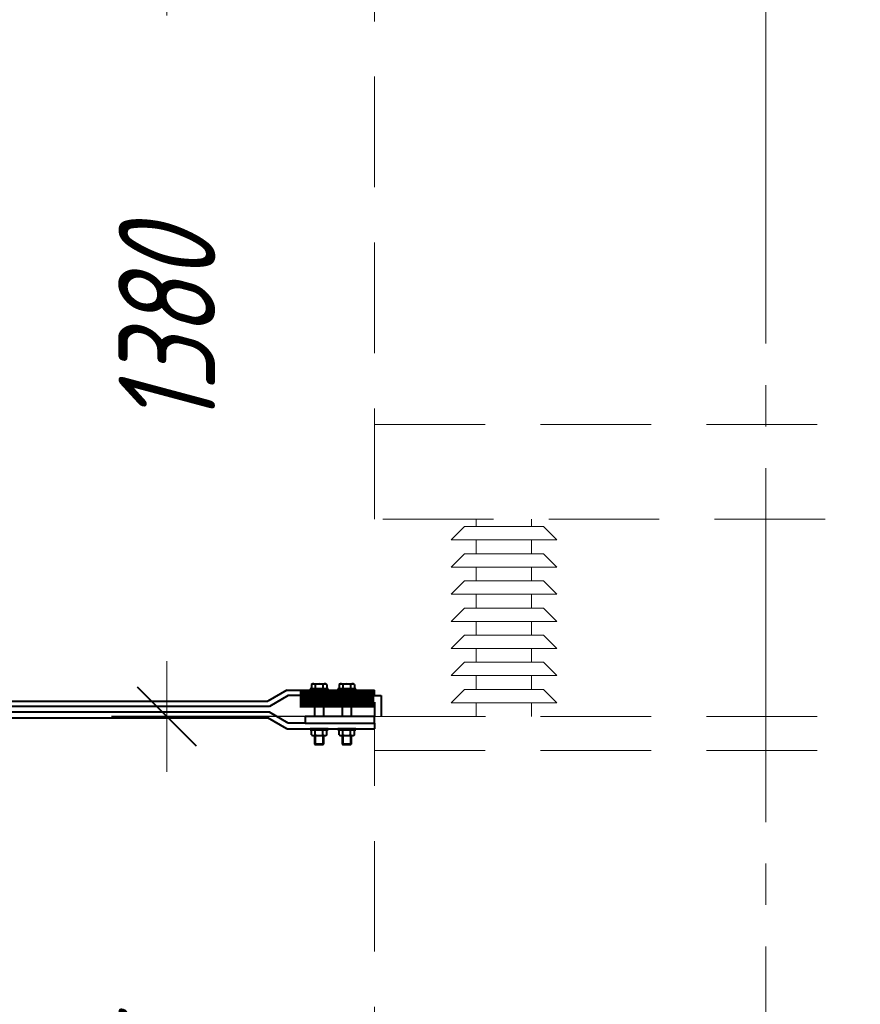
# Model space of a CAD drawing. Header units: millimetres. Extents: x 0 to 594, y 0 to 420.
# Tile 9 of 53: x 140 to 171, y 101 to 136. Entities that reach past the tile are written whole.
import ezdxf

# ---------------------------------------------------------------- set-up
doc = ezdxf.new("R2010")
doc.units = ezdxf.units.MM
for name, pattern in [('K5LT_AXLED', [17.302989, 12.802989, -1.5, 1.5, -1.5]), ('K5LT_BASIC', [0]), ('K5LT_DASHED', [6, 4, -2]), ('K5LT_THIN', [0])]:
    doc.linetypes.add(name, pattern=pattern)
doc.styles.add('KDIMTEXTSTYLE', font='GOST_AU.SHX', dxfattribs={"width": 0.96, "oblique": 15, "height": 5})
doc.dimstyles.new('KDIMSTYLE (0.02)', dxfattribs={"dimtxt": 5, "dimasz": 1, "dimexe": 2, "dimexo": 0, "dimgap": 1, "dimtad": 1, "dimlfac": 50, "dimtxsty": 'KDIMTEXTSTYLE', "dimsah": 1, "dimcen": 0, "dimdle": 1, "dimadec": 0, "dimazin": 0, "dimtfac": 0.667, "dimtmove": 0, "dimatfit": 3, "dimfxl": 1, "dimtvp": 1, "dimtfill": 1, "dimtolj": 1, "dimtzin": 0, "dimarcsym": 0})

# ---------------------------------------------------------------- blocks, each defined once
blk = doc.blocks.new('KDIMARROW_03')
at = {"color": 0, "linetype": 'K5LT_BASIC', "lineweight": 40}
blk.add_line((-1.061, -1.061), (1.061, 1.061), dxfattribs=at)
at = {"color": 0, "linetype": 'K5LT_THIN', "lineweight": 18}
for q in [(-1, 0), (2, 0)]:
    blk.add_line((0, 0), q, dxfattribs=at)
blk = doc.blocks.new('U130')
at = {"color": 5, "linetype": 'K5LT_BASIC', "lineweight": 40, "true_color": 0x0000ff}
for p, q in [((153.129, 111.104), (150.629, 111.104)), ((150.629, 111.104), (150.629, 110.864)), ((150.629, 110.864), (153.129, 110.864)), ((153.129, 110.864), (153.129, 111.104))]:
    blk.add_line(p, q, dxfattribs=at)
blk = doc.blocks.new('U131')
at = {"color": 5, "linetype": 'K5LT_BASIC', "lineweight": 40, "true_color": 0x0000ff}
for p, q in [((151.454, 112.104), (150.804, 112.104)), ((150.804, 112.104), (150.804, 112.064)), ((150.804, 112.064), (151.454, 112.064)), ((151.454, 112.064), (151.454, 112.104))]:
    blk.add_line(p, q, dxfattribs=at)
blk = doc.blocks.new('U132')
at = {"color": 5, "linetype": 'K5LT_BASIC', "lineweight": 40, "true_color": 0x0000ff}
for p, q in [((151.454, 112.104), (150.804, 112.104)), ((150.804, 112.104), (150.804, 112.064)), ((150.804, 112.064), (151.454, 112.064)), ((151.454, 112.064), (151.454, 112.104))]:
    blk.add_line(p, q, dxfattribs=at)
blk = doc.blocks.new('U133')
at = {"color": 5, "linetype": 'K5LT_BASIC', "lineweight": 40, "true_color": 0x0000ff}
for p, q in [((151.454, 112.104), (150.804, 112.104)), ((150.804, 112.104), (150.804, 112.064)), ((150.804, 112.064), (151.454, 112.064)), ((151.454, 112.064), (151.454, 112.104))]:
    blk.add_line(p, q, dxfattribs=at)
blk = doc.blocks.new('U134')
at = {"color": 5, "linetype": 'K5LT_BASIC', "lineweight": 40, "true_color": 0x0000ff}
for p, q in [((151.454, 112.104), (150.804, 112.104)), ((150.804, 112.104), (150.804, 112.064)), ((150.804, 112.064), (151.454, 112.064)), ((151.454, 112.064), (151.454, 112.104))]:
    blk.add_line(p, q, dxfattribs=at)
blk = doc.blocks.new('U135')
at = {"color": 5, "linetype": 'K5LT_BASIC', "lineweight": 40, "true_color": 0x0000ff}
for p, q in [((151.454, 112.104), (150.804, 112.104)), ((150.804, 112.104), (150.804, 112.064)), ((150.804, 112.064), (151.454, 112.064)), ((151.454, 112.064), (151.454, 112.104))]:
    blk.add_line(p, q, dxfattribs=at)
blk = doc.blocks.new('U136')
at = {"color": 5, "linetype": 'K5LT_BASIC', "lineweight": 40, "true_color": 0x0000ff}
for p, q in [((151.454, 112.104), (150.804, 112.104)), ((150.804, 112.104), (150.804, 112.064)), ((150.804, 112.064), (151.454, 112.064)), ((151.454, 112.064), (151.454, 112.104))]:
    blk.add_line(p, q, dxfattribs=at)
blk = doc.blocks.new('U137')
at = {"color": 5, "linetype": 'K5LT_BASIC', "lineweight": 40, "true_color": 0x0000ff}
for p, q in [((152.454, 112.104), (151.804, 112.104)), ((151.804, 112.104), (151.804, 112.064)), ((151.804, 112.064), (152.454, 112.064)), ((152.454, 112.064), (152.454, 112.104))]:
    blk.add_line(p, q, dxfattribs=at)
blk = doc.blocks.new('U138')
at = {"color": 5, "linetype": 'K5LT_BASIC', "lineweight": 40, "true_color": 0x0000ff}
for p, q in [((152.454, 112.104), (151.804, 112.104)), ((151.804, 112.104), (151.804, 112.064)), ((151.804, 112.064), (152.454, 112.064)), ((152.454, 112.064), (152.454, 112.104))]:
    blk.add_line(p, q, dxfattribs=at)
blk = doc.blocks.new('U139')
at = {"color": 5, "linetype": 'K5LT_BASIC', "lineweight": 40, "true_color": 0x0000ff}
for p, q in [((152.454, 112.104), (151.804, 112.104)), ((151.804, 112.104), (151.804, 112.064)), ((151.804, 112.064), (152.454, 112.064)), ((152.454, 112.064), (152.454, 112.104))]:
    blk.add_line(p, q, dxfattribs=at)
blk = doc.blocks.new('U140')
at = {"color": 5, "linetype": 'K5LT_BASIC', "lineweight": 40, "true_color": 0x0000ff}
for p, q in [((152.454, 112.104), (151.804, 112.104)), ((151.804, 112.104), (151.804, 112.064)), ((151.804, 112.064), (152.454, 112.064)), ((152.454, 112.064), (152.454, 112.104))]:
    blk.add_line(p, q, dxfattribs=at)
blk = doc.blocks.new('U141')
at = {"color": 5, "linetype": 'K5LT_BASIC', "lineweight": 40, "true_color": 0x0000ff}
for p, q in [((152.454, 112.104), (151.804, 112.104)), ((151.804, 112.104), (151.804, 112.064)), ((151.804, 112.064), (152.454, 112.064)), ((152.454, 112.064), (152.454, 112.104))]:
    blk.add_line(p, q, dxfattribs=at)
blk = doc.blocks.new('U142')
at = {"color": 5, "linetype": 'K5LT_BASIC', "lineweight": 40, "true_color": 0x0000ff}
for p, q in [((152.454, 112.104), (151.804, 112.104)), ((151.804, 112.104), (151.804, 112.064)), ((151.804, 112.064), (152.454, 112.064)), ((152.454, 112.064), (152.454, 112.104))]:
    blk.add_line(p, q, dxfattribs=at)
blk = doc.blocks.new('U143')
at = {"color": 5, "linetype": 'K5LT_BASIC', "lineweight": 40, "true_color": 0x0000ff}
for p, q in [((151.454, 110.664), (150.804, 110.664)), ((150.804, 110.664), (150.804, 110.624)), ((150.804, 110.624), (151.454, 110.624)), ((151.454, 110.624), (151.454, 110.664))]:
    blk.add_line(p, q, dxfattribs=at)
blk = doc.blocks.new('U144')
at = {"color": 5, "linetype": 'K5LT_BASIC', "lineweight": 40, "true_color": 0x0000ff}
for p, q in [((151.454, 110.664), (150.804, 110.664)), ((150.804, 110.664), (150.804, 110.624)), ((150.804, 110.624), (151.454, 110.624)), ((151.454, 110.624), (151.454, 110.664))]:
    blk.add_line(p, q, dxfattribs=at)
blk = doc.blocks.new('U145')
at = {"color": 5, "linetype": 'K5LT_BASIC', "lineweight": 40, "true_color": 0x0000ff}
for p, q in [((151.454, 110.664), (150.804, 110.664)), ((150.804, 110.664), (150.804, 110.624)), ((150.804, 110.624), (151.454, 110.624)), ((151.454, 110.624), (151.454, 110.664))]:
    blk.add_line(p, q, dxfattribs=at)
blk = doc.blocks.new('U146')
at = {"color": 5, "linetype": 'K5LT_BASIC', "lineweight": 40, "true_color": 0x0000ff}
for p, q in [((151.454, 110.664), (150.804, 110.664)), ((150.804, 110.664), (150.804, 110.624)), ((150.804, 110.624), (151.454, 110.624)), ((151.454, 110.624), (151.454, 110.664))]:
    blk.add_line(p, q, dxfattribs=at)
blk = doc.blocks.new('U147')
at = {"color": 5, "linetype": 'K5LT_BASIC', "lineweight": 40, "true_color": 0x0000ff}
for p, q in [((151.454, 110.664), (150.804, 110.664)), ((150.804, 110.664), (150.804, 110.624)), ((150.804, 110.624), (151.454, 110.624)), ((151.454, 110.624), (151.454, 110.664))]:
    blk.add_line(p, q, dxfattribs=at)
blk = doc.blocks.new('U148')
at = {"color": 5, "linetype": 'K5LT_BASIC', "lineweight": 40, "true_color": 0x0000ff}
for p, q in [((151.454, 110.664), (150.804, 110.664)), ((150.804, 110.664), (150.804, 110.624)), ((150.804, 110.624), (151.454, 110.624)), ((151.454, 110.624), (151.454, 110.664))]:
    blk.add_line(p, q, dxfattribs=at)
blk = doc.blocks.new('U149')
at = {"color": 5, "linetype": 'K5LT_BASIC', "lineweight": 40, "true_color": 0x0000ff}
for p, q in [((152.454, 110.664), (151.804, 110.664)), ((151.804, 110.664), (151.804, 110.624)), ((151.804, 110.624), (152.454, 110.624)), ((152.454, 110.624), (152.454, 110.664))]:
    blk.add_line(p, q, dxfattribs=at)
blk = doc.blocks.new('U150')
at = {"color": 5, "linetype": 'K5LT_BASIC', "lineweight": 40, "true_color": 0x0000ff}
for p, q in [((152.454, 110.664), (151.804, 110.664)), ((151.804, 110.664), (151.804, 110.624)), ((151.804, 110.624), (152.454, 110.624)), ((152.454, 110.624), (152.454, 110.664))]:
    blk.add_line(p, q, dxfattribs=at)
blk = doc.blocks.new('U151')
at = {"color": 5, "linetype": 'K5LT_BASIC', "lineweight": 40, "true_color": 0x0000ff}
for p, q in [((152.454, 110.664), (151.804, 110.664)), ((151.804, 110.664), (151.804, 110.624)), ((151.804, 110.624), (152.454, 110.624)), ((152.454, 110.624), (152.454, 110.664))]:
    blk.add_line(p, q, dxfattribs=at)
blk = doc.blocks.new('U152')
at = {"color": 5, "linetype": 'K5LT_BASIC', "lineweight": 40, "true_color": 0x0000ff}
for p, q in [((152.454, 110.664), (151.804, 110.664)), ((151.804, 110.664), (151.804, 110.624)), ((151.804, 110.624), (152.454, 110.624)), ((152.454, 110.624), (152.454, 110.664))]:
    blk.add_line(p, q, dxfattribs=at)
blk = doc.blocks.new('U153')
at = {"color": 5, "linetype": 'K5LT_BASIC', "lineweight": 40, "true_color": 0x0000ff}
for p, q in [((152.454, 110.664), (151.804, 110.664)), ((151.804, 110.664), (151.804, 110.624)), ((151.804, 110.624), (152.454, 110.624)), ((152.454, 110.624), (152.454, 110.664))]:
    blk.add_line(p, q, dxfattribs=at)
blk = doc.blocks.new('U154')
at = {"color": 5, "linetype": 'K5LT_BASIC', "lineweight": 40, "true_color": 0x0000ff}
for p, q in [((152.454, 110.664), (151.804, 110.664)), ((151.804, 110.664), (151.804, 110.624)), ((151.804, 110.624), (152.454, 110.624)), ((152.454, 110.624), (152.454, 110.664))]:
    blk.add_line(p, q, dxfattribs=at)

msp = doc.modelspace()

# ---------------------------------------------------------------- linework, layer by layer
at = {"color": 30, "linetype": 'K5LT_AXLED', "lineweight": 18, "true_color": 0xff8000}
msp.add_line((167.27877, 172.00391), (167.27877, 43.53428), dxfattribs=at)
at = {"color": 7, "linetype": 'K5LT_DASHED', "lineweight": 18}
for p, q in [((153.12877, 118.25064), (153.12877, 138.46446)), ((153.12877, 121.66798), (181.42877, 121.66798)), ((153.12877, 121.66798), (181.42877, 121.66798)), ((153.12877, 121.66798), (181.42877, 121.66798)), ((153.12877, 121.66798), (181.42877, 121.66798)), ((153.12877, 121.66798), (181.42877, 121.66798)), ((153.12877, 121.66798), (181.42877, 121.66798)), ((181.42877, 118.25064), (153.12877, 118.25064)), ((181.42877, 118.25064), (153.12877, 118.25064)), ((181.42877, 118.25064), (153.12877, 118.25064)), ((181.42877, 118.25064), (153.12877, 118.25064)), ((181.42877, 118.25064), (153.12877, 118.25064)), ((181.42877, 118.25064), (153.12877, 118.25064)), ((156.80877, 117.97679), (156.80877, 118.25064)), ((158.80877, 118.25064), (158.80877, 117.97679)), ((155.89877, 117.49503), (156.38053, 117.97679)), ((157.80877, 117.97679), (156.38053, 117.97679)), ((157.81402, 117.97679), (159.24226, 117.97679)), ((159.72402, 117.49503), (159.24226, 117.97679)), ((157.80877, 117.49503), (155.89877, 117.49503)), ((156.80877, 116.99503), (156.80877, 117.49503)), ((157.81402, 117.49503), (159.72402, 117.49503)), ((158.80877, 116.99503), (158.80877, 117.49503)), ((155.89877, 116.51327), (156.38053, 116.99503)), ((157.80877, 116.99503), (156.38053, 116.99503)), ((157.81402, 116.99503), (159.24226, 116.99503)), ((159.72402, 116.51327), (159.24226, 116.99503)), ((157.80877, 116.51327), (155.89877, 116.51327)), ((156.80877, 116.01327), (156.80877, 116.51327)), ((157.81402, 116.51327), (159.72402, 116.51327)), ((158.80877, 116.01327), (158.80877, 116.51327)), ((155.89877, 115.53151), (156.38053, 116.01327)), ((157.80877, 116.01327), (156.38053, 116.01327)), ((157.81402, 116.01327), (159.24226, 116.01327)), ((159.72402, 115.53151), (159.24226, 116.01327)), ((157.80877, 115.53151), (155.89877, 115.53151)), ((156.80877, 115.03151), (156.80877, 115.53151)), ((157.81402, 115.53151), (159.72402, 115.53151)), ((158.80877, 115.03151), (158.80877, 115.53151)), ((155.89877, 114.54974), (156.38053, 115.03151)), ((157.80877, 115.03151), (156.38053, 115.03151)), ((157.81402, 115.03151), (159.24226, 115.03151)), ((159.72402, 114.54974), (159.24226, 115.03151)), ((157.80877, 114.54974), (155.89877, 114.54974)), ((156.80877, 114.04974), (156.80877, 114.54974)), ((157.81402, 114.54974), (159.72402, 114.54974)), ((158.80877, 114.04974), (158.80877, 114.54974)), ((155.89877, 113.56798), (156.38053, 114.04974)), ((157.80877, 114.04974), (156.38053, 114.04974)), ((157.81402, 114.04974), (159.24226, 114.04974)), ((159.72402, 113.56798), (159.24226, 114.04974)), ((157.80877, 113.56798), (155.89877, 113.56798)), ((156.80877, 113.06798), (156.80877, 113.56798)), ((157.81402, 113.56798), (159.72402, 113.56798)), ((158.80877, 113.06798), (158.80877, 113.56798)), ((155.89877, 112.58622), (156.38053, 113.06798)), ((157.80877, 113.06798), (156.38053, 113.06798)), ((157.81402, 113.06798), (159.24226, 113.06798)), ((159.72402, 112.58622), (159.24226, 113.06798)), ((157.80877, 112.58622), (155.89877, 112.58622)), ((156.80877, 112.08622), (156.80877, 112.58622)), ((157.81402, 112.58622), (159.72402, 112.58622)), ((158.80877, 112.08622), (158.80877, 112.58622)), ((155.89877, 111.60446), (156.38053, 112.08622)), ((157.80877, 112.08622), (156.38053, 112.08622)), ((157.80877, 112.08622), (159.237, 112.08622)), ((159.71877, 111.60446), (159.237, 112.08622)), ((157.80877, 111.60446), (155.89877, 111.60446)), ((156.80877, 111.10446), (156.80877, 111.60446)), ((157.80877, 111.60446), (159.71877, 111.60446)), ((158.80877, 111.10446), (158.80877, 111.60446)), ((153.12877, 111.10446), (181.42877, 111.10446)), ((153.12877, 111.10446), (181.42877, 111.10446)), ((153.12877, 111.10446), (181.42877, 111.10446)), ((153.12877, 111.10446), (181.42877, 111.10446)), ((153.12877, 111.10446), (181.42877, 111.10446)), ((153.12877, 111.10446), (181.42877, 111.10446)), ((153.12877, 90.60446), (153.12877, 111.10446)), ((154.29806, 111.10446), (157.14907, 111.10446)), ((153.12877, 109.88427), (181.42877, 109.88427)), ((153.12877, 109.88427), (181.42877, 109.88427)), ((153.12877, 109.88427), (181.42877, 109.88427)), ((153.12877, 109.88427), (181.42877, 109.88427)), ((153.12877, 109.88427), (181.42877, 109.88427)), ((153.12877, 109.88427), (181.42877, 109.88427))]:
    msp.add_line(p, q, dxfattribs=at)
at = {"color": 5, "linetype": 'K5LT_BASIC', "lineweight": 40, "true_color": 0x0000ff}
for p, q in [((150.85157, 112.26698), (150.88877, 112.28846)), ((150.85157, 112.26698), (150.88877, 112.28846)), ((150.85157, 112.26698), (150.88877, 112.28846)), ((150.85157, 112.26698), (150.88877, 112.28846)), ((150.85157, 112.26698), (150.88877, 112.28846)), ((150.85157, 112.26698), (150.88877, 112.28846)), ((150.85157, 112.26698), (150.85157, 112.10446)), ((150.85157, 112.26698), (150.85157, 112.10446)), ((150.85157, 112.26698), (150.85157, 112.10446)), ((150.85157, 112.26698), (150.85157, 112.10446)), ((150.85157, 112.26698), (150.85157, 112.10446)), ((150.85157, 112.26698), (150.85157, 112.10446)), ((150.88877, 112.28846), (151.36877, 112.28846)), ((150.88877, 112.28846), (151.36877, 112.28846)), ((150.88877, 112.28846), (151.36877, 112.28846)), ((150.88877, 112.28846), (151.36877, 112.28846)), ((150.88877, 112.28846), (151.36877, 112.28846)), ((150.88877, 112.28846), (151.36877, 112.28846)), ((150.99013, 112.26698), (150.99013, 112.10446)), ((150.99013, 112.26698), (150.99013, 112.10446)), ((150.99013, 112.26698), (150.99013, 112.10446)), ((150.99013, 112.26698), (150.99013, 112.10446)), ((150.99013, 112.26698), (150.99013, 112.10446)), ((150.99013, 112.26698), (150.99013, 112.10446)), ((151.2674, 112.26698), (151.2674, 112.10446)), ((151.2674, 112.26698), (151.2674, 112.10446)), ((151.2674, 112.26698), (151.2674, 112.10446)), ((151.2674, 112.26698), (151.2674, 112.10446)), ((151.2674, 112.26698), (151.2674, 112.10446)), ((151.2674, 112.26698), (151.2674, 112.10446)), ((151.40597, 112.26698), (151.36877, 112.28846)), ((151.40597, 112.26698), (151.36877, 112.28846)), ((151.40597, 112.26698), (151.36877, 112.28846)), ((151.40597, 112.26698), (151.36877, 112.28846)), ((151.40597, 112.26698), (151.36877, 112.28846)), ((151.40597, 112.26698), (151.36877, 112.28846)), ((151.40597, 112.26698), (151.40597, 112.10446)), ((151.40597, 112.26698), (151.40597, 112.10446)), ((151.40597, 112.26698), (151.40597, 112.10446)), ((151.40597, 112.26698), (151.40597, 112.10446)), ((151.40597, 112.26698), (151.40597, 112.10446)), ((151.40597, 112.26698), (151.40597, 112.10446)), ((151.85157, 112.26698), (151.88877, 112.28846)), ((151.85157, 112.26698), (151.88877, 112.28846)), ((151.85157, 112.26698), (151.88877, 112.28846)), ((151.85157, 112.26698), (151.88877, 112.28846)), ((151.85157, 112.26698), (151.88877, 112.28846)), ((151.85157, 112.26698), (151.88877, 112.28846)), ((151.85157, 112.26698), (151.85157, 112.10446)), ((151.85157, 112.26698), (151.85157, 112.10446)), ((151.85157, 112.26698), (151.85157, 112.10446)), ((151.85157, 112.26698), (151.85157, 112.10446)), ((151.85157, 112.26698), (151.85157, 112.10446)), ((151.85157, 112.26698), (151.85157, 112.10446)), ((151.88877, 112.28846), (152.36877, 112.28846)), ((151.88877, 112.28846), (152.36877, 112.28846)), ((151.88877, 112.28846), (152.36877, 112.28846)), ((151.88877, 112.28846), (152.36877, 112.28846)), ((151.88877, 112.28846), (152.36877, 112.28846)), ((151.88877, 112.28846), (152.36877, 112.28846)), ((151.99013, 112.26698), (151.99013, 112.10446)), ((151.99013, 112.26698), (151.99013, 112.10446)), ((151.99013, 112.26698), (151.99013, 112.10446)), ((151.99013, 112.26698), (151.99013, 112.10446)), ((151.99013, 112.26698), (151.99013, 112.10446)), ((151.99013, 112.26698), (151.99013, 112.10446)), ((152.2674, 112.26698), (152.2674, 112.10446)), ((152.2674, 112.26698), (152.2674, 112.10446)), ((152.2674, 112.26698), (152.2674, 112.10446)), ((152.2674, 112.26698), (152.2674, 112.10446)), ((152.2674, 112.26698), (152.2674, 112.10446)), ((152.2674, 112.26698), (152.2674, 112.10446)), ((152.40597, 112.26698), (152.36877, 112.28846)), ((152.40597, 112.26698), (152.36877, 112.28846)), ((152.40597, 112.26698), (152.36877, 112.28846)), ((152.40597, 112.26698), (152.36877, 112.28846)), ((152.40597, 112.26698), (152.36877, 112.28846)), ((152.40597, 112.26698), (152.36877, 112.28846)), ((152.40597, 112.26698), (152.40597, 112.10446)), ((152.40597, 112.26698), (152.40597, 112.10446)), ((152.40597, 112.26698), (152.40597, 112.10446)), ((152.40597, 112.26698), (152.40597, 112.10446)), ((152.40597, 112.26698), (152.40597, 112.10446)), ((152.40597, 112.26698), (152.40597, 112.10446)), ((149.96252, 112.06446), (149.27877, 111.66446)), ((150.01673, 111.86446), (149.33297, 111.46446)), ((149.96252, 112.06446), (153.12877, 112.06446)), ((150.62877, 111.86446), (150.01673, 111.86446)), ((150.90387, 112.10446), (150.85157, 112.10446)), ((150.90387, 112.10446), (150.85157, 112.10446)), ((150.90387, 112.10446), (150.85157, 112.10446)), ((150.90387, 112.10446), (150.85157, 112.10446)), ((150.90387, 112.10446), (150.85157, 112.10446)), ((150.90387, 112.10446), (150.85157, 112.10446)), ((151.35367, 112.10446), (150.90387, 112.10446)), ((151.35367, 112.10446), (150.90387, 112.10446)), ((151.35367, 112.10446), (150.90387, 112.10446)), ((151.35367, 112.10446), (150.90387, 112.10446)), ((151.35367, 112.10446), (150.90387, 112.10446)), ((151.35367, 112.10446), (150.90387, 112.10446)), ((151.40597, 112.10446), (151.35367, 112.10446)), ((151.40597, 112.10446), (151.35367, 112.10446)), ((151.40597, 112.10446), (151.35367, 112.10446)), ((151.40597, 112.10446), (151.35367, 112.10446)), ((151.40597, 112.10446), (151.35367, 112.10446)), ((151.40597, 112.10446), (151.35367, 112.10446)), ((151.90387, 112.10446), (151.85157, 112.10446)), ((151.90387, 112.10446), (151.85157, 112.10446)), ((151.90387, 112.10446), (151.85157, 112.10446)), ((151.90387, 112.10446), (151.85157, 112.10446)), ((151.90387, 112.10446), (151.85157, 112.10446)), ((151.90387, 112.10446), (151.85157, 112.10446)), ((152.35367, 112.10446), (151.90387, 112.10446)), ((152.35367, 112.10446), (151.90387, 112.10446)), ((152.35367, 112.10446), (151.90387, 112.10446)), ((152.35367, 112.10446), (151.90387, 112.10446)), ((152.35367, 112.10446), (151.90387, 112.10446)), ((152.35367, 112.10446), (151.90387, 112.10446)), ((152.40597, 112.10446), (152.35367, 112.10446)), ((152.40597, 112.10446), (152.35367, 112.10446)), ((152.40597, 112.10446), (152.35367, 112.10446)), ((152.40597, 112.10446), (152.35367, 112.10446)), ((152.40597, 112.10446), (152.35367, 112.10446)), ((152.40597, 112.10446), (152.35367, 112.10446)), ((153.12877, 111.86446), (153.12877, 112.06446)), ((153.12877, 111.86446), (153.36877, 111.86446)), ((153.36877, 111.86446), (153.36877, 111.10446)), ((149.33297, 111.46446), (135.56739, 111.46446)), ((135.65023, 111.66446), (149.27877, 111.66446)), ((150.96654, 111.62446), (150.96654, 111.10446)), ((151.28654, 111.62446), (151.28654, 111.10446)), ((151.96654, 111.62446), (151.96654, 111.10446)), ((152.28654, 111.62446), (152.28654, 111.10446)), ((153.12877, 111.62446), (153.12877, 111.10446)), ((149.33297, 111.26446), (135.25023, 111.26446)), ((150.01673, 110.86446), (149.33297, 111.26446)), ((135.16739, 111.06446), (149.27877, 111.06446)), ((149.96252, 110.66446), (149.27877, 111.06446)), ((150.62877, 110.86446), (150.01673, 110.86446)), ((153.12877, 110.86446), (153.12877, 110.66446)), ((149.96252, 110.66446), (153.12877, 110.66446)), ((150.85157, 110.60298), (150.88877, 110.62446)), ((150.85157, 110.60298), (150.88877, 110.62446)), ((150.85157, 110.60298), (150.88877, 110.62446)), ((150.85157, 110.60298), (150.88877, 110.62446)), ((150.85157, 110.60298), (150.88877, 110.62446)), ((150.85157, 110.60298), (150.88877, 110.62446)), ((150.85157, 110.44046), (150.85157, 110.60298)), ((150.85157, 110.44046), (150.85157, 110.60298)), ((150.85157, 110.44046), (150.85157, 110.60298)), ((150.85157, 110.44046), (150.85157, 110.60298)), ((150.85157, 110.44046), (150.85157, 110.60298)), ((150.85157, 110.44046), (150.85157, 110.60298)), ((150.85157, 110.44046), (150.88877, 110.41898)), ((150.85157, 110.44046), (150.88877, 110.41898)), ((150.85157, 110.44046), (150.88877, 110.41898)), ((150.85157, 110.44046), (150.88877, 110.41898)), ((150.85157, 110.44046), (150.88877, 110.41898)), ((150.85157, 110.44046), (150.88877, 110.41898)), ((150.88877, 110.62446), (151.36877, 110.62446)), ((150.88877, 110.62446), (151.36877, 110.62446)), ((150.88877, 110.62446), (151.36877, 110.62446)), ((150.88877, 110.62446), (151.36877, 110.62446)), ((150.88877, 110.62446), (151.36877, 110.62446)), ((150.88877, 110.62446), (151.36877, 110.62446)), ((150.88877, 110.41898), (151.36877, 110.41898)), ((150.88877, 110.41898), (151.36877, 110.41898)), ((150.88877, 110.41898), (151.36877, 110.41898)), ((150.88877, 110.41898), (151.36877, 110.41898)), ((150.88877, 110.41898), (151.36877, 110.41898)), ((150.88877, 110.41898), (151.36877, 110.41898)), ((150.96654, 110.41898), (150.96654, 110.11299)), ((150.96654, 110.41898), (150.96654, 110.11299)), ((150.96654, 110.41898), (150.96654, 110.11299)), ((150.96654, 110.41898), (150.96654, 110.11299)), ((150.96654, 110.41898), (150.96654, 110.11299)), ((150.96654, 110.41898), (150.96654, 110.11299)), ((150.99013, 110.44046), (150.99013, 110.60298)), ((150.99013, 110.44046), (150.99013, 110.60298)), ((150.99013, 110.44046), (150.99013, 110.60298)), ((150.99013, 110.44046), (150.99013, 110.60298)), ((150.99013, 110.44046), (150.99013, 110.60298)), ((150.99013, 110.44046), (150.99013, 110.60298)), ((150.99108, 110.41898), (150.99108, 110.08846)), ((150.99108, 110.41898), (150.99108, 110.08846)), ((150.99108, 110.41898), (150.99108, 110.08846)), ((150.99108, 110.41898), (150.99108, 110.08846)), ((150.99108, 110.41898), (150.99108, 110.08846)), ((150.99108, 110.41898), (150.99108, 110.08846)), ((151.262, 110.41898), (151.262, 110.08846)), ((151.262, 110.41898), (151.262, 110.08846)), ((151.262, 110.41898), (151.262, 110.08846)), ((151.262, 110.41898), (151.262, 110.08846)), ((151.262, 110.41898), (151.262, 110.08846)), ((151.262, 110.41898), (151.262, 110.08846)), ((151.2674, 110.44046), (151.2674, 110.60298)), ((151.2674, 110.44046), (151.2674, 110.60298)), ((151.2674, 110.44046), (151.2674, 110.60298)), ((151.2674, 110.44046), (151.2674, 110.60298)), ((151.2674, 110.44046), (151.2674, 110.60298)), ((151.2674, 110.44046), (151.2674, 110.60298)), ((151.28654, 110.41898), (151.28654, 110.11299)), ((151.28654, 110.41898), (151.28654, 110.11299)), ((151.28654, 110.41898), (151.28654, 110.11299)), ((151.28654, 110.41898), (151.28654, 110.11299)), ((151.28654, 110.41898), (151.28654, 110.11299)), ((151.28654, 110.41898), (151.28654, 110.11299)), ((151.40597, 110.60298), (151.36877, 110.62446)), ((151.40597, 110.60298), (151.36877, 110.62446)), ((151.40597, 110.60298), (151.36877, 110.62446)), ((151.40597, 110.60298), (151.36877, 110.62446)), ((151.40597, 110.60298), (151.36877, 110.62446)), ((151.40597, 110.60298), (151.36877, 110.62446)), ((151.40597, 110.44046), (151.36877, 110.41898)), ((151.40597, 110.44046), (151.36877, 110.41898)), ((151.40597, 110.44046), (151.36877, 110.41898)), ((151.40597, 110.44046), (151.36877, 110.41898)), ((151.40597, 110.44046), (151.36877, 110.41898)), ((151.40597, 110.44046), (151.36877, 110.41898)), ((151.40597, 110.44046), (151.40597, 110.60298)), ((151.40597, 110.44046), (151.40597, 110.60298)), ((151.40597, 110.44046), (151.40597, 110.60298)), ((151.40597, 110.44046), (151.40597, 110.60298)), ((151.40597, 110.44046), (151.40597, 110.60298)), ((151.40597, 110.44046), (151.40597, 110.60298)), ((151.85157, 110.60298), (151.88877, 110.62446)), ((151.85157, 110.60298), (151.88877, 110.62446)), ((151.85157, 110.60298), (151.88877, 110.62446)), ((151.85157, 110.60298), (151.88877, 110.62446)), ((151.85157, 110.60298), (151.88877, 110.62446)), ((151.85157, 110.60298), (151.88877, 110.62446)), ((151.85157, 110.44046), (151.85157, 110.60298)), ((151.85157, 110.44046), (151.85157, 110.60298)), ((151.85157, 110.44046), (151.85157, 110.60298)), ((151.85157, 110.44046), (151.85157, 110.60298)), ((151.85157, 110.44046), (151.85157, 110.60298)), ((151.85157, 110.44046), (151.85157, 110.60298)), ((151.85157, 110.44046), (151.88877, 110.41898)), ((151.85157, 110.44046), (151.88877, 110.41898)), ((151.85157, 110.44046), (151.88877, 110.41898)), ((151.85157, 110.44046), (151.88877, 110.41898)), ((151.85157, 110.44046), (151.88877, 110.41898)), ((151.85157, 110.44046), (151.88877, 110.41898)), ((151.88877, 110.62446), (152.36877, 110.62446)), ((151.88877, 110.62446), (152.36877, 110.62446)), ((151.88877, 110.62446), (152.36877, 110.62446)), ((151.88877, 110.62446), (152.36877, 110.62446)), ((151.88877, 110.62446), (152.36877, 110.62446)), ((151.88877, 110.62446), (152.36877, 110.62446)), ((151.88877, 110.41898), (152.36877, 110.41898)), ((151.88877, 110.41898), (152.36877, 110.41898)), ((151.88877, 110.41898), (152.36877, 110.41898)), ((151.88877, 110.41898), (152.36877, 110.41898)), ((151.88877, 110.41898), (152.36877, 110.41898)), ((151.88877, 110.41898), (152.36877, 110.41898)), ((151.96654, 110.41898), (151.96654, 110.11299)), ((151.96654, 110.41898), (151.96654, 110.11299)), ((151.96654, 110.41898), (151.96654, 110.11299)), ((151.96654, 110.41898), (151.96654, 110.11299)), ((151.96654, 110.41898), (151.96654, 110.11299)), ((151.96654, 110.41898), (151.96654, 110.11299)), ((151.99013, 110.44046), (151.99013, 110.60298)), ((151.99013, 110.44046), (151.99013, 110.60298)), ((151.99013, 110.44046), (151.99013, 110.60298)), ((151.99013, 110.44046), (151.99013, 110.60298)), ((151.99013, 110.44046), (151.99013, 110.60298)), ((151.99013, 110.44046), (151.99013, 110.60298)), ((151.99108, 110.41898), (151.99108, 110.08846)), ((151.99108, 110.41898), (151.99108, 110.08846)), ((151.99108, 110.41898), (151.99108, 110.08846)), ((151.99108, 110.41898), (151.99108, 110.08846)), ((151.99108, 110.41898), (151.99108, 110.08846)), ((151.99108, 110.41898), (151.99108, 110.08846)), ((152.262, 110.41898), (152.262, 110.08846)), ((152.262, 110.41898), (152.262, 110.08846)), ((152.262, 110.41898), (152.262, 110.08846)), ((152.262, 110.41898), (152.262, 110.08846)), ((152.262, 110.41898), (152.262, 110.08846)), ((152.262, 110.41898), (152.262, 110.08846)), ((152.2674, 110.44046), (152.2674, 110.60298)), ((152.2674, 110.44046), (152.2674, 110.60298)), ((152.2674, 110.44046), (152.2674, 110.60298)), ((152.2674, 110.44046), (152.2674, 110.60298)), ((152.2674, 110.44046), (152.2674, 110.60298)), ((152.2674, 110.44046), (152.2674, 110.60298)), ((152.28654, 110.41898), (152.28654, 110.11299)), ((152.28654, 110.41898), (152.28654, 110.11299)), ((152.28654, 110.41898), (152.28654, 110.11299)), ((152.28654, 110.41898), (152.28654, 110.11299)), ((152.28654, 110.41898), (152.28654, 110.11299)), ((152.28654, 110.41898), (152.28654, 110.11299)), ((152.40597, 110.60298), (152.36877, 110.62446)), ((152.40597, 110.60298), (152.36877, 110.62446)), ((152.40597, 110.60298), (152.36877, 110.62446)), ((152.40597, 110.60298), (152.36877, 110.62446)), ((152.40597, 110.60298), (152.36877, 110.62446)), ((152.40597, 110.60298), (152.36877, 110.62446)), ((152.40597, 110.44046), (152.36877, 110.41898)), ((152.40597, 110.44046), (152.36877, 110.41898)), ((152.40597, 110.44046), (152.36877, 110.41898)), ((152.40597, 110.44046), (152.36877, 110.41898)), ((152.40597, 110.44046), (152.36877, 110.41898)), ((152.40597, 110.44046), (152.36877, 110.41898)), ((152.40597, 110.44046), (152.40597, 110.60298)), ((152.40597, 110.44046), (152.40597, 110.60298)), ((152.40597, 110.44046), (152.40597, 110.60298)), ((152.40597, 110.44046), (152.40597, 110.60298)), ((152.40597, 110.44046), (152.40597, 110.60298)), ((152.40597, 110.44046), (152.40597, 110.60298)), ((151.28654, 110.11299), (150.96654, 110.11299)), ((150.96654, 110.11299), (150.99108, 110.08846)), ((151.28654, 110.11299), (150.96654, 110.11299)), ((150.96654, 110.11299), (150.99108, 110.08846)), ((151.28654, 110.11299), (150.96654, 110.11299)), ((150.96654, 110.11299), (150.99108, 110.08846)), ((151.28654, 110.11299), (150.96654, 110.11299)), ((150.96654, 110.11299), (150.99108, 110.08846)), ((151.28654, 110.11299), (150.96654, 110.11299)), ((150.96654, 110.11299), (150.99108, 110.08846)), ((151.28654, 110.11299), (150.96654, 110.11299)), ((150.96654, 110.11299), (150.99108, 110.08846)), ((151.262, 110.08846), (150.99108, 110.08846)), ((151.262, 110.08846), (150.99108, 110.08846)), ((151.262, 110.08846), (150.99108, 110.08846)), ((151.262, 110.08846), (150.99108, 110.08846)), ((151.262, 110.08846), (150.99108, 110.08846)), ((151.262, 110.08846), (150.99108, 110.08846)), ((151.262, 110.08846), (151.28654, 110.11299)), ((151.262, 110.08846), (151.28654, 110.11299)), ((151.262, 110.08846), (151.28654, 110.11299)), ((151.262, 110.08846), (151.28654, 110.11299)), ((151.262, 110.08846), (151.28654, 110.11299)), ((151.262, 110.08846), (151.28654, 110.11299)), ((152.28654, 110.11299), (151.96654, 110.11299)), ((151.96654, 110.11299), (151.99108, 110.08846)), ((152.28654, 110.11299), (151.96654, 110.11299)), ((151.96654, 110.11299), (151.99108, 110.08846)), ((152.28654, 110.11299), (151.96654, 110.11299)), ((151.96654, 110.11299), (151.99108, 110.08846)), ((152.28654, 110.11299), (151.96654, 110.11299)), ((151.96654, 110.11299), (151.99108, 110.08846)), ((152.28654, 110.11299), (151.96654, 110.11299)), ((151.96654, 110.11299), (151.99108, 110.08846)), ((152.28654, 110.11299), (151.96654, 110.11299)), ((151.96654, 110.11299), (151.99108, 110.08846)), ((152.262, 110.08846), (151.99108, 110.08846)), ((152.262, 110.08846), (151.99108, 110.08846)), ((152.262, 110.08846), (151.99108, 110.08846)), ((152.262, 110.08846), (151.99108, 110.08846)), ((152.262, 110.08846), (151.99108, 110.08846)), ((152.262, 110.08846), (151.99108, 110.08846)), ((152.262, 110.08846), (152.28654, 110.11299)), ((152.262, 110.08846), (152.28654, 110.11299)), ((152.262, 110.08846), (152.28654, 110.11299)), ((152.262, 110.08846), (152.28654, 110.11299)), ((152.262, 110.08846), (152.28654, 110.11299)), ((152.262, 110.08846), (152.28654, 110.11299))]:
    msp.add_line(p, q, dxfattribs=at)
at = {"color": 5, "linetype": 'K5LT_BASIC', "true_color": 0x0000ff, "const_width": 0.4}
msp.add_lwpolyline([(153.12877, 111.86446), (150.62877, 111.86446), (150.62877, 111.62446), (153.12877, 111.62446)], dxfattribs=at)
at = {"color": 5, "linetype": 'K5LT_BASIC', "lineweight": 40, "true_color": 0x0000ff}
for centre, radius, start, end in [((150.92085, 112.16597), 0.12248, 55.553128, 115.553128), ((150.92085, 112.16597), 0.12248, 55.553128, 115.553128), ((150.92085, 112.16597), 0.12248, 55.553128, 115.553128), ((150.92085, 112.16597), 0.12248, 55.553128, 115.553128), ((150.92085, 112.16597), 0.12248, 55.553128, 115.553128), ((150.92085, 112.16597), 0.12248, 55.553128, 115.553128), ((151.12877, 111.83027), 0.45818, 72.387526, 107.612474), ((151.12877, 111.83027), 0.45818, 72.387526, 107.612474), ((151.12877, 111.83027), 0.45818, 72.387526, 107.612474), ((151.12877, 111.83027), 0.45818, 72.387526, 107.612474), ((151.12877, 111.83027), 0.45818, 72.387526, 107.612474), ((151.12877, 111.83027), 0.45818, 72.387526, 107.612474), ((151.33668, 112.16597), 0.12248, 64.446872, 124.446872), ((151.33668, 112.16597), 0.12248, 64.446872, 124.446872), ((151.33668, 112.16597), 0.12248, 64.446872, 124.446872), ((151.33668, 112.16597), 0.12248, 64.446872, 124.446872), ((151.33668, 112.16597), 0.12248, 64.446872, 124.446872), ((151.33668, 112.16597), 0.12248, 64.446872, 124.446872), ((151.92085, 112.16597), 0.12248, 55.553128, 115.553128), ((151.92085, 112.16597), 0.12248, 55.553128, 115.553128), ((151.92085, 112.16597), 0.12248, 55.553128, 115.553128), ((151.92085, 112.16597), 0.12248, 55.553128, 115.553128), ((151.92085, 112.16597), 0.12248, 55.553128, 115.553128), ((151.92085, 112.16597), 0.12248, 55.553128, 115.553128), ((152.12877, 111.83027), 0.45818, 72.387526, 107.612474), ((152.12877, 111.83027), 0.45818, 72.387526, 107.612474), ((152.12877, 111.83027), 0.45818, 72.387526, 107.612474), ((152.12877, 111.83027), 0.45818, 72.387526, 107.612474), ((152.12877, 111.83027), 0.45818, 72.387526, 107.612474), ((152.12877, 111.83027), 0.45818, 72.387526, 107.612474), ((152.33668, 112.16597), 0.12248, 64.446872, 124.446872), ((152.33668, 112.16597), 0.12248, 64.446872, 124.446872), ((152.33668, 112.16597), 0.12248, 64.446872, 124.446872), ((152.33668, 112.16597), 0.12248, 64.446872, 124.446872), ((152.33668, 112.16597), 0.12248, 64.446872, 124.446872), ((152.33668, 112.16597), 0.12248, 64.446872, 124.446872), ((150.92085, 110.50197), 0.12248, 55.553128, 115.553128), ((150.92085, 110.50197), 0.12248, 55.553128, 115.553128), ((150.92085, 110.50197), 0.12248, 55.553128, 115.553128), ((150.92085, 110.50197), 0.12248, 55.553128, 115.553128), ((150.92085, 110.50197), 0.12248, 55.553128, 115.553128), ((150.92085, 110.50197), 0.12248, 55.553128, 115.553128), ((150.92085, 110.54146), 0.12248, 244.446872, 304.446872), ((150.92085, 110.54146), 0.12248, 244.446872, 304.446872), ((150.92085, 110.54146), 0.12248, 244.446872, 304.446872), ((150.92085, 110.54146), 0.12248, 244.446872, 304.446872), ((150.92085, 110.54146), 0.12248, 244.446872, 304.446872), ((150.92085, 110.54146), 0.12248, 244.446872, 304.446872), ((151.12877, 110.16627), 0.45818, 72.387526, 107.612474), ((151.12877, 110.16627), 0.45818, 72.387526, 107.612474), ((151.12877, 110.16627), 0.45818, 72.387526, 107.612474), ((151.12877, 110.16627), 0.45818, 72.387526, 107.612474), ((151.12877, 110.16627), 0.45818, 72.387526, 107.612474), ((151.12877, 110.16627), 0.45818, 72.387526, 107.612474), ((151.12877, 110.87716), 0.45818, 252.387526, 287.612474), ((151.12877, 110.87716), 0.45818, 252.387526, 287.612474), ((151.12877, 110.87716), 0.45818, 252.387526, 287.612474), ((151.12877, 110.87716), 0.45818, 252.387526, 287.612474), ((151.12877, 110.87716), 0.45818, 252.387526, 287.612474), ((151.12877, 110.87716), 0.45818, 252.387526, 287.612474), ((151.33668, 110.50197), 0.12248, 64.446872, 124.446872), ((151.33668, 110.50197), 0.12248, 64.446872, 124.446872), ((151.33668, 110.50197), 0.12248, 64.446872, 124.446872), ((151.33668, 110.50197), 0.12248, 64.446872, 124.446872), ((151.33668, 110.50197), 0.12248, 64.446872, 124.446872), ((151.33668, 110.50197), 0.12248, 64.446872, 124.446872), ((151.33668, 110.54146), 0.12248, 235.553128, 295.553128), ((151.33668, 110.54146), 0.12248, 235.553128, 295.553128), ((151.33668, 110.54146), 0.12248, 235.553128, 295.553128), ((151.33668, 110.54146), 0.12248, 235.553128, 295.553128), ((151.33668, 110.54146), 0.12248, 235.553128, 295.553128), ((151.33668, 110.54146), 0.12248, 235.553128, 295.553128), ((151.92085, 110.50197), 0.12248, 55.553128, 115.553128), ((151.92085, 110.50197), 0.12248, 55.553128, 115.553128), ((151.92085, 110.50197), 0.12248, 55.553128, 115.553128), ((151.92085, 110.50197), 0.12248, 55.553128, 115.553128), ((151.92085, 110.50197), 0.12248, 55.553128, 115.553128), ((151.92085, 110.50197), 0.12248, 55.553128, 115.553128), ((151.92085, 110.54146), 0.12248, 244.446872, 304.446872), ((151.92085, 110.54146), 0.12248, 244.446872, 304.446872), ((151.92085, 110.54146), 0.12248, 244.446872, 304.446872), ((151.92085, 110.54146), 0.12248, 244.446872, 304.446872), ((151.92085, 110.54146), 0.12248, 244.446872, 304.446872), ((151.92085, 110.54146), 0.12248, 244.446872, 304.446872), ((152.12877, 110.16627), 0.45818, 72.387526, 107.612474), ((152.12877, 110.16627), 0.45818, 72.387526, 107.612474), ((152.12877, 110.16627), 0.45818, 72.387526, 107.612474), ((152.12877, 110.16627), 0.45818, 72.387526, 107.612474), ((152.12877, 110.16627), 0.45818, 72.387526, 107.612474), ((152.12877, 110.16627), 0.45818, 72.387526, 107.612474), ((152.12877, 110.87716), 0.45818, 252.387526, 287.612474), ((152.12877, 110.87716), 0.45818, 252.387526, 287.612474), ((152.12877, 110.87716), 0.45818, 252.387526, 287.612474), ((152.12877, 110.87716), 0.45818, 252.387526, 287.612474), ((152.12877, 110.87716), 0.45818, 252.387526, 287.612474), ((152.12877, 110.87716), 0.45818, 252.387526, 287.612474), ((152.33668, 110.50197), 0.12248, 64.446872, 124.446872), ((152.33668, 110.50197), 0.12248, 64.446872, 124.446872), ((152.33668, 110.50197), 0.12248, 64.446872, 124.446872), ((152.33668, 110.50197), 0.12248, 64.446872, 124.446872), ((152.33668, 110.50197), 0.12248, 64.446872, 124.446872), ((152.33668, 110.50197), 0.12248, 64.446872, 124.446872), ((152.33668, 110.54146), 0.12248, 235.553128, 295.553128), ((152.33668, 110.54146), 0.12248, 235.553128, 295.553128), ((152.33668, 110.54146), 0.12248, 235.553128, 295.553128), ((152.33668, 110.54146), 0.12248, 235.553128, 295.553128), ((152.33668, 110.54146), 0.12248, 235.553128, 295.553128), ((152.33668, 110.54146), 0.12248, 235.553128, 295.553128)]:
    msp.add_arc(centre, radius, start, end, dxfattribs=at)

# ---------------------------------------------------------------- block references
for name in ['U131', 'U132', 'U133', 'U134', 'U135', 'U136', 'U137', 'U138', 'U139', 'U140', 'U141', 'U142', 'U130', 'U143', 'U144', 'U145', 'U146', 'U147', 'U148', 'U149', 'U150', 'U151', 'U152', 'U153', 'U154']:
    msp.add_blockref(name, (0, 0))

# ---------------------------------------------------------------- dimensions: what is measured, and where the dimension line sits
at = {"color": 5, "true_color": 0x0000ff}
for base, p1, p2, location in [((118.87797, 151.20446), (141.07379, 67.20446), (124.60192, 151.20446), (118.87797, 109.20446)), ((145.62678, 82.20446), (153.12877, 111.10446), (152.77877, 82.20446), (145.62678, 96.20446))]:
    msp.add_linear_dim(base=base, p1=p1, p2=p2, angle=90, location=location, dimstyle='KDIMSTYLE (0.02)', override={"dimexo": 2, "dimpost": '\\H3.5;\\W0.96;\\Q15;<>', "dimblk1": 'KDIMARROW_03', "dimblk2": 'KDIMARROW_03', "dimse1": 0, "dimse2": 0, "dimclrt": 7, "dimtolj": 1}, dxfattribs=at).render()
msp.add_linear_dim(base=(145.62884, 111.10446), p1=(155.50119, 138.46446), p2=(150.62877, 111.10446), angle=90, location=(145.62884, 125.10446), text='\\H3.5;\\W0.96;\\Q15;\\H3.5;\\W0.96;\\Q15;\\Q15;1380', dimstyle='KDIMSTYLE (0.02)', override={"dimexo": 2, "dimblk1": 'KDIMARROW_03', "dimblk2": 'KDIMARROW_03', "dimse1": 0, "dimse2": 0, "dimclrt": 7, "dimtolj": 1}, dxfattribs=at).render()

doc.saveas('drawing.dxf')
